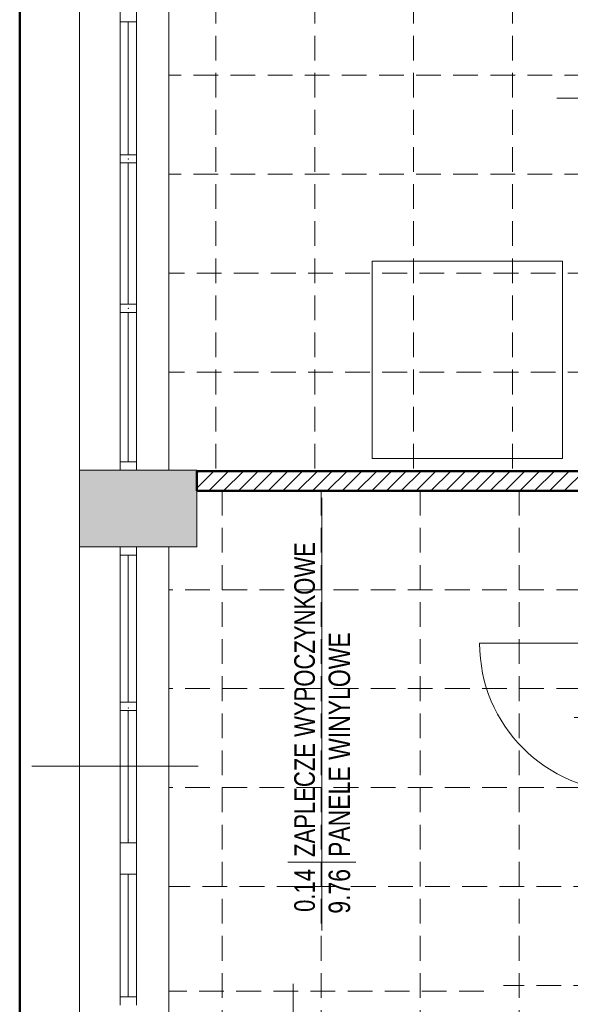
# Model space of a CAD drawing. Header units: millimetres. Extents: x -23540 to 53212, y -37964 to 41185.
# Tile 109 of 203: x 596 to 930, y -31797 to -31200. Entities that reach past the tile are written whole.
import ezdxf
from ezdxf.enums import TextEntityAlignment as Align

# ---------------------------------------------------------------- set-up
doc = ezdxf.new("R2010")
doc.units = ezdxf.units.MM
doc.linetypes.add('DASHEDX2', pattern=[1.5, 1, -0.5])
doc.layers.get('0').update_dxf_attribs({"lineweight": 18})
for name, color, linetype, lineweight in [('BA_met', 7, 'Continuous', 18), ('BA_sym', 7, 'Continuous', 18), ('M_Ramki rysunków', 2, 'Continuous', 18), ('MM_KS_OPISY', 7, 'Continuous', 9), ('PG_PRZERYWANE_ŚREDNIE', 1, 'DASHEDX2', 18), ('PG_WIDOKOWE_CIENKIE', 1, 'Continuous', 18), ('PG_ŚCIANY_DZIAŁOWE', 3, 'Continuous', 18), ('WYPOSAŻENIE GARAŻU', 253, 'Continuous', 5)]:
    doc.layers.add(name, color=color, linetype=linetype, lineweight=lineweight)
doc.styles.add('ROMANS', font='bikromsw.shx', dxfattribs={"width": 0.8})

# ---------------------------------------------------------------- blocks, each defined once
blk = doc.blocks.new('dr1h901')
at = {"color": 0}
blk.add_line((-0.5, 0), (-0.5, 1), dxfattribs=at)
blk.add_line((0, 0.3622), (0, -0.2655))
blk.add_arc((-0.5, 0), 1, 0, 90, dxfattribs=at)
blk = doc.blocks.new('bikmet')
blk.add_line((0, 1.65), (0, -1.65))
at = {"style": 'ROMANS', "width": 0.8}
blk.add_attdef('NRPOM', text='', height=1, dxfattribs=at).set_placement((-0.333, 0.333), align=Align.RIGHT)
blk.add_attdef('NWAPOM', (0.25, 0.333), '', height=1, dxfattribs=at)
blk.add_attdef('RAREA', text='', height=1.042, dxfattribs=at).set_placement((-0.333, -0.333), align=Align.TOP_RIGHT)
blk.add_attdef('PODLOGA', text='', height=1.042, dxfattribs=at).set_placement((0.25, -0.333), align=Align.TOP_LEFT)

msp = doc.modelspace()

# ---------------------------------------------------------------- hatches: boundary and pattern name
at = {"layer": 'PG_ŚCIANY_DZIAŁOWE', "true_color": 0x636466, "transparency": 33554610}
h = msp.add_hatch(color=251, dxfattribs=at)
h.dxf.hatch_style = 1
h.paths.add_polyline_path([(703.62, -31473.46), (632.62, -31473.46), (632.62, -31519.96), (686.62, -31519.96), (703.62, -31519.96)])

# ---------------------------------------------------------------- linework, layer by layer
at = {"color": 251, "true_color": 0x636466}
for p, q in [((632.62, -31835.96), (632.62, -29673.46)), ((657.12, -31473.46), (657.12, -30919.46)), ((667.12, -31473.46), (667.12, -30919.46)), ((686.62, -30919.46), (686.62, -31473.46)), ((667.12, -31201.46), (657.12, -31201.46)), ((662.12, -31282.13), (662.12, -31201.46)), ((667.12, -31282.13), (657.12, -31282.13)), ((667.12, -31287.13), (657.12, -31287.13)), ((662.12, -31372.8), (662.12, -31287.13)), ((667.12, -31372.8), (657.12, -31372.8)), ((667.12, -31377.8), (657.12, -31377.8)), ((662.12, -31468.46), (662.12, -31377.8)), ((667.12, -31468.46), (657.12, -31468.46)), ((703.62, -31473.46), (632.62, -31473.46)), ((667.12, -31473.46), (657.12, -31473.46)), ((703.62, -31519.96), (703.62, -31473.46)), ((703.62, -31473.96), (1233.12, -31473.96)), ((703.62, -31485.96), (703.62, -31473.96)), ((1233.12, -31485.96), (703.62, -31485.96)), ((686.62, -31519.96), (632.62, -31519.96)), ((657.12, -31797.96), (657.12, -31519.96)), ((667.12, -31519.96), (657.12, -31519.96)), ((667.12, -31524.96), (657.12, -31524.96)), ((662.12, -31614.21), (662.12, -31524.96)), ((667.12, -31797.96), (667.12, -31519.96)), ((703.62, -31519.96), (686.62, -31519.96)), ((686.62, -31519.96), (686.62, -31835.96)), ((686.62, -31519.96), (703.62, -31519.96)), ((667.12, -31614.21), (657.12, -31614.21)), ((667.12, -31619.21), (657.12, -31619.21)), ((662.12, -31699.46), (662.12, -31619.21)), ((667.12, -31699.46), (657.12, -31699.46)), ((686.62, -31721.96), (686.62, -31713.96)), ((667.12, -31718.46), (657.12, -31718.46)), ((662.12, -31792.96), (662.12, -31718.46)), ((667.12, -31792.96), (657.12, -31792.96))]:
    msp.add_line(p, q, dxfattribs=at)
at = {"color": 251, "true_color": 0x636466, "extrusion": (0, 0, -1)}
msp.add_line((762.12, -31841.56), (762.12, -31785.07), dxfattribs=at)
at = {"color": 251, "true_color": 0x636466}
for p in [(662.12, -31284.63), (662.12, -31284.63), (662.12, -31284.63), (662.12, -31284.63), (662.12, -31375.3), (662.12, -31375.3), (662.12, -31375.3), (662.12, -31375.3), (662.12, -31617.63), (662.12, -31617.63), (662.12, -31617.63), (662.12, -31617.63), (662.12, -31697.8), (662.12, -31697.8), (662.12, -31697.8), (662.12, -31697.8)]:
    msp.add_point(p, dxfattribs=at)
at = {"layer": 'BA_met', "color": 251, "true_color": 0x636466}
msp.add_line((779.39, -31752.57), (779.39, -31490.16), dxfattribs=at)
at = {"layer": 'BA_sym', "color": 251, "true_color": 0x636466}
msp.add_line((704.58, -31652.88), (603.55, -31652.88), dxfattribs=at)
at = {"layer": 'M_Ramki rysunków', "color": 18, "lineweight": 50, "true_color": 0x000000}
msp.add_line((596.29, -32948.99), (596.29, -28848.99), dxfattribs=at)
at = {"layer": 'MM_KS_OPISY'}
msp.add_line((1118.93, -31247.82), (921.99, -31247.82), dxfattribs=at)
at = {"layer": 'PG_PRZERYWANE_ŚREDNIE', "color": 251, "lineweight": 15, "ltscale": 15, "true_color": 0x636466}
for p, q in [((715.12, -30512.46), (715.12, -31473.96)), ((775.12, -30512.46), (775.12, -31473.96)), ((835.12, -30512.46), (835.12, -31473.96)), ((895.12, -30512.46), (895.12, -31473.96)), ((1459.12, -31233.96), (686.62, -31233.96)), ((1459.12, -31293.96), (686.62, -31293.96)), ((1281.12, -31353.96), (686.62, -31353.96)), ((1281.12, -31413.96), (686.62, -31413.96)), ((1233.12, -31473.96), (703.62, -31473.96)), ((719.12, -31485.96), (719.12, -31802.96)), ((779.12, -31485.96), (779.12, -31802.96)), ((839.12, -31485.96), (839.12, -31802.96)), ((899.12, -31485.96), (899.12, -31802.96)), ((959.12, -31545.96), (686.62, -31545.96)), ((959.12, -31605.96), (686.62, -31605.96)), ((959.12, -31665.96), (686.62, -31665.96)), ((1059.62, -31725.96), (686.62, -31725.96)), ((1059.62, -31785.96), (889.62, -31785.96)), ((877.62, -31789.46), (686.62, -31789.46))]:
    msp.add_line(p, q, dxfattribs=at)
at = {"layer": 'PG_WIDOKOWE_CIENKIE', "color": 251, "lineweight": 13, "true_color": 0x636466}
for p, q in [((809.98, -31466.33), (809.98, -31346.74)), ((809.98, -31346.74), (925.34, -31346.74)), ((925.34, -31346.74), (925.34, -31466.33)), ((925.34, -31466.33), (809.98, -31466.33))]:
    msp.add_line(p, q, dxfattribs=at)
at = {"layer": 'PG_WIDOKOWE_CIENKIE', "color": 251, "lineweight": 50, "true_color": 0x636466}
for p, q in [((703.62, -31473.96), (1233.12, -31473.96)), ((703.62, -31473.96), (703.62, -31485.96)), ((703.62, -31485.96), (1233.12, -31485.96))]:
    msp.add_line(p, q, dxfattribs=at)
at = {"layer": 'PG_WIDOKOWE_CIENKIE', "color": 251, "linetype": 'Continuous', "lineweight": 18, "true_color": 0x636466}
for p, q in [((703.62, -31475.29), (704.94, -31473.96)), ((703.62, -31484.27), (713.92, -31473.96)), ((710.9, -31485.96), (722.9, -31473.96)), ((719.88, -31485.96), (731.88, -31473.96)), ((728.86, -31485.96), (740.86, -31473.96)), ((737.84, -31485.96), (749.84, -31473.96)), ((746.82, -31485.96), (758.82, -31473.96)), ((755.8, -31485.96), (767.8, -31473.96)), ((764.78, -31485.96), (776.78, -31473.96)), ((773.76, -31485.96), (785.76, -31473.96)), ((782.74, -31485.96), (794.74, -31473.96)), ((791.72, -31485.96), (803.72, -31473.96)), ((800.7, -31485.96), (812.7, -31473.96)), ((809.69, -31485.96), (821.69, -31473.96)), ((818.67, -31485.96), (830.67, -31473.96)), ((827.65, -31485.96), (839.65, -31473.96)), ((836.63, -31485.96), (848.63, -31473.96)), ((845.61, -31485.96), (857.61, -31473.96)), ((854.59, -31485.96), (866.59, -31473.96)), ((863.57, -31485.96), (875.57, -31473.96)), ((872.55, -31485.96), (884.55, -31473.96)), ((881.53, -31485.96), (893.53, -31473.96)), ((890.51, -31485.96), (902.51, -31473.96)), ((899.49, -31485.96), (911.49, -31473.96)), ((908.47, -31485.96), (920.47, -31473.96)), ((917.45, -31485.96), (929.45, -31473.96)), ((926.43, -31485.96), (938.43, -31473.96))]:
    msp.add_line(p, q, dxfattribs=at)

# ---------------------------------------------------------------- block references
at = {"layer": 'BA_met', "color": 251, "true_color": 0x636466, "xscale": 12.5, "yscale": 12.5, "zscale": 12.5, "rotation": 90}
msp.add_blockref('bikmet', (779.39, -31711.16), dxfattribs=at).add_auto_attribs({'NRPOM': '0.14', 'NWAPOM': 'ZAPLECZE WYPOCZYNKOWE', 'RAREA': '9.76', 'PODLOGA': 'PANELE WINYLOWE'})
at = {"layer": 'WYPOSAŻENIE GARAŻU', "color": 251, "true_color": 0x636466, "xscale": -90, "yscale": 90, "zscale": -90, "rotation": 90}
msp.add_blockref('dr1h901', (965.12, -31623.46), dxfattribs=at)

doc.saveas('drawing.dxf')
